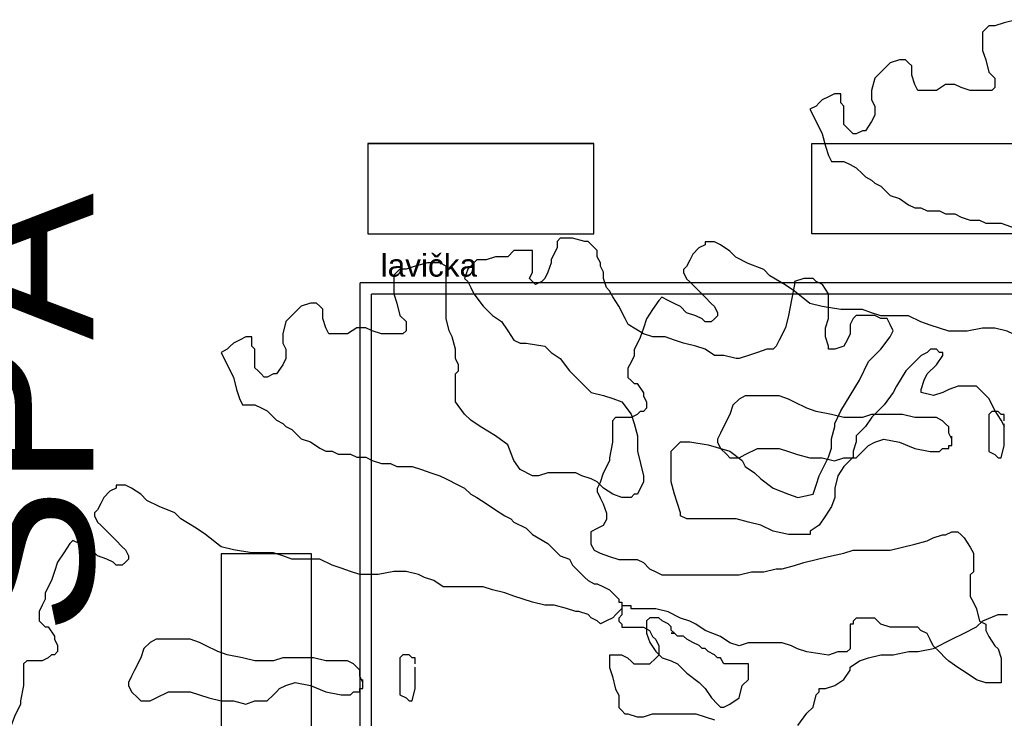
# Model space of a CAD drawing. Extents: x 4743276 to 9726129, y -4307434 to -1665362.
# Tile 24 of 121: x 4847811 to 4852170, y -2051337 to -2048244. Entities that reach past the tile are written whole.
import ezdxf
from ezdxf.enums import TextEntityAlignment as Align

# ---------------------------------------------------------------- set-up
doc = ezdxf.new("R2010")
doc.units = 0
doc.header["$MEASUREMENT"] = 0
doc.layers.get('0').update_dxf_attribs({"linetype": 'CONTINUOUS'})
for name, color, linetype in [('-_48_-', 76, 'CONTINUOUS'), ('TENKÁ', 7, 'CONTINUOUS'), ('ZARIADENIE', 47, 'CONTINUOUS')]:
    doc.layers.add(name, color=color, linetype=linetype)
doc.styles.add('Style-Arial', font='arial.ttf')

# ---------------------------------------------------------------- blocks, each defined once
blk = doc.blocks.new('St4f')
at = {"linetype": 'Continuous'}
for p, q in [((-59, 2460.3), (-72.6, 2446.6)), ((-72.6, 2446.6), (-72.6, 2419.3)), ((-4.4, 2460.3), (-59, 2460.3)), ((50.2, 2446.6), (-4.4, 2460.3)), ((63.9, 2446.6), (50.2, 2446.6)), ((77.6, 2433), (63.9, 2446.6)), ((-263.8, 2405.7), (-291.1, 2378.4)), ((-209.2, 2405.7), (-263.8, 2405.7)), ((-195.5, 2405.7), (-209.2, 2405.7)), ((-181.9, 2405.7), (-195.5, 2405.7)), ((-181.9, 2392), (-181.9, 2405.7)), ((-72.6, 2419.3), (-99.9, 2364.7)), ((77.6, 2433), (77.6, 2433)), ((77.6, 2433), (77.6, 2433)), ((91.2, 2419.3), (77.6, 2433)), ((104.9, 2405.7), (91.2, 2419.3)), ((104.9, 2378.4), (104.9, 2405.7)), ((-427.6, 2364.7), (-441.3, 2351.1)), ((-386.7, 2364.7), (-427.6, 2364.7)), ((-345.7, 2378.4), (-386.7, 2364.7)), ((-304.8, 2378.4), (-345.7, 2378.4)), ((-291.1, 2378.4), (-304.8, 2378.4)), ((-181.9, 2364.7), (-181.9, 2392)), ((-181.9, 2337.4), (-181.9, 2364.7)), ((-181.9, 2364.7), (-181.9, 2364.7)), ((-181.9, 2364.7), (-181.9, 2364.7)), ((-99.9, 2364.7), (-99.9, 2351.1)), ((118.5, 2351.1), (104.9, 2378.4)), ((-769, 2323.7), (-782.6, 2310.1)), ((-741.7, 2323.7), (-769, 2323.7)), ((-700.7, 2337.4), (-741.7, 2323.7)), ((-646.1, 2351.1), (-700.7, 2337.4)), ((-618.8, 2351.1), (-646.1, 2351.1)), ((-591.5, 2351.1), (-618.8, 2351.1)), ((-564.2, 2337.4), (-591.5, 2351.1)), ((-564.2, 2323.7), (-564.2, 2337.4)), ((-564.2, 2310.1), (-564.2, 2323.7)), ((-468.6, 2323.7), (-482.3, 2282.8)), ((-454.9, 2337.4), (-468.6, 2323.7)), ((-441.3, 2351.1), (-454.9, 2337.4)), ((-181.9, 2310.1), (-181.9, 2337.4)), ((-99.9, 2351.1), (-113.6, 2310.1)), ((118.5, 2337.4), (118.5, 2351.1)), ((132.2, 2310.1), (118.5, 2337.4)), ((-782.6, 2310.1), (-796.3, 2296.4)), ((-796.3, 2296.4), (-796.3, 2282.8)), ((-796.3, 2282.8), (-796.3, 2255.5)), ((-564.2, 2296.4), (-564.2, 2310.1)), ((-564.2, 2282.8), (-564.2, 2296.4)), ((-564.2, 2269.1), (-564.2, 2282.8)), ((-564.2, 2228.2), (-564.2, 2269.1)), ((-482.3, 2282.8), (-468.6, 2269.1)), ((-468.6, 2269.1), (-454.9, 2241.8)), ((-195.5, 2282.8), (-181.9, 2310.1)), ((-181.9, 2269.1), (-195.5, 2282.8)), ((-168.2, 2255.5), (-181.9, 2269.1)), ((-140.9, 2269.1), (-168.2, 2255.5)), ((-127.3, 2282.8), (-140.9, 2269.1)), ((-113.6, 2310.1), (-127.3, 2282.8)), ((132.2, 2282.8), (132.2, 2310.1)), ((145.8, 2241.8), (132.2, 2282.8)), ((1019.7, 2282.8), (978.7, 2269.1)), ((978.7, 2269.1), (978.7, 2255.5)), ((1060.6, 2282.8), (1019.7, 2282.8)), ((1074.3, 2269.1), (1060.6, 2282.8)), ((1101.6, 2255.5), (1074.3, 2269.1)), ((-796.3, 2255.5), (-796.3, 2214.5)), ((-564.2, 2187.2), (-564.2, 2228.2)), ((-454.9, 2241.8), (-441.3, 2214.5)), ((159.5, 2228.2), (145.8, 2241.8)), ((173.1, 2200.9), (159.5, 2228.2)), ((978.7, 2255.5), (965.1, 2187.2)), ((1128.9, 2214.5), (1101.6, 2255.5)), ((-796.3, 2214.5), (-782.6, 2173.6)), ((-564.2, 2105.3), (-564.2, 2187.2)), ((-441.3, 2214.5), (-400.3, 2159.9)), ((200.4, 2159.9), (173.1, 2200.9)), ((965.1, 2187.2), (951.4, 2118.9)), ((1128.9, 2200.9), (1128.9, 2214.5)), ((1128.9, 2146.2), (1128.9, 2200.9)), ((-1219.6, 2146.2), (-1246.9, 2118.9)), ((-1205.9, 2159.9), (-1219.6, 2146.2)), ((-1165, 2173.6), (-1205.9, 2159.9)), ((-1137.7, 2173.6), (-1165, 2173.6)), ((-1124, 2159.9), (-1137.7, 2173.6)), ((-1137.7, 2173.6), (-1137.7, 2173.6)), ((-1110.3, 2146.2), (-1124, 2159.9)), ((-1110.3, 2105.3), (-1110.3, 2146.2)), ((-782.6, 2173.6), (-769, 2118.9)), ((-400.3, 2159.9), (-359.4, 2118.9)), ((227.7, 2105.3), (200.4, 2159.9)), ((1128.9, 2105.3), (1128.9, 2146.2)), ((-1246.9, 2118.9), (-1274.2, 2091.6)), ((-1096.7, 2064.3), (-1110.3, 2105.3)), ((-769, 2118.9), (-741.7, 2091.6)), ((-550.5, 2050.7), (-564.2, 2105.3)), ((-359.4, 2118.9), (-318.4, 2091.6)), ((241.4, 2078), (227.7, 2105.3)), ((951.4, 2118.9), (937.8, 2064.3)), ((1115.3, 2064.3), (1128.9, 2105.3)), ((1238.1, 2105.3), (1224.5, 2078)), ((1251.8, 2118.9), (1238.1, 2105.3)), ((1279.1, 2118.9), (1251.8, 2118.9)), ((1333.7, 2118.9), (1279.1, 2118.9)), ((1361, 2105.3), (1333.7, 2118.9)), ((1374.7, 2105.3), (1361, 2105.3)), ((1388.3, 2105.3), (1374.7, 2105.3)), ((1402, 2078), (1388.3, 2105.3)), ((-1274.2, 2091.6), (-1287.8, 2037)), ((-1274.2, 2091.6), (-1274.2, 2091.6)), ((-1083, 2037), (-1096.7, 2064.3)), ((-960.1, 2064.3), (-1001.1, 2037)), ((-919.2, 2064.3), (-960.1, 2064.3)), ((-891.9, 2050.7), (-919.2, 2064.3)), ((-850.9, 2037), (-891.9, 2050.7)), ((-741.7, 2050.7), (-755.3, 2037)), ((-741.7, 2091.6), (-741.7, 2050.7)), ((-536.9, 2023.4), (-550.5, 2050.7)), ((-318.4, 2091.6), (-291.1, 2050.7)), ((-291.1, 2050.7), (-263.8, 2009.7)), ((309.7, 2037), (241.4, 2078)), ((937.8, 2064.3), (910.4, 2009.7)), ((1115.3, 2023.4), (1115.3, 2064.3)), ((1224.5, 2078), (1224.5, 2037)), ((1415.6, 2050.7), (1402, 2078)), ((1402, 2023.4), (1415.6, 2050.7)), ((-1479, 2009.7), (-1506.3, 1996.1)), ((-1451.7, 2023.4), (-1479, 2009.7)), ((-1438, 2023.4), (-1451.7, 2023.4)), ((-1424.4, 2023.4), (-1438, 2023.4)), ((-1424.4, 1996.1), (-1424.4, 2023.4)), ((-1287.8, 2037), (-1287.8, 1996.1)), ((-1055.7, 2037), (-1083, 2037)), ((-1028.4, 2037), (-1055.7, 2037)), ((-1001.1, 2037), (-1028.4, 2037)), ((-837.3, 2037), (-850.9, 2037)), ((-796.3, 2037), (-837.3, 2037)), ((-769, 2037), (-796.3, 2037)), ((-755.3, 2037), (-769, 2037)), ((-523.2, 1968.7), (-536.9, 2023.4)), ((-263.8, 2009.7), (-263.8, 2009.7)), ((-263.8, 2009.7), (-236.5, 1996.1)), ((350.6, 2023.4), (309.7, 2037)), ((405.2, 2023.4), (350.6, 2023.4)), ((446.2, 2009.7), (405.2, 2023.4)), ((487.2, 1996.1), (446.2, 2009.7)), ((910.4, 2009.7), (896.8, 1982.4)), ((1128.9, 1982.4), (1115.3, 2023.4)), ((1210.8, 2009.7), (1197.2, 1982.4)), ((1224.5, 2037), (1210.8, 2009.7)), ((1361, 1968.7), (1402, 2023.4)), ((-1533.6, 1968.7), (-1560.9, 1955.1)), ((-1520, 1982.4), (-1533.6, 1968.7)), ((-1533.6, 1968.7), (-1533.6, 1968.7)), ((-1506.3, 1996.1), (-1520, 1982.4)), ((-1424.4, 1982.4), (-1424.4, 1996.1)), ((-1410.7, 1968.7), (-1424.4, 1982.4)), ((-1410.7, 1941.4), (-1410.7, 1968.7)), ((-1287.8, 1996.1), (-1274.2, 1968.7)), ((-1274.2, 1968.7), (-1274.2, 1927.8)), ((-523.2, 1927.8), (-523.2, 1968.7)), ((-236.5, 1996.1), (-209.2, 1996.1)), ((-209.2, 1996.1), (-127.3, 1982.4)), ((-127.3, 1982.4), (-99.9, 1955.1)), ((541.8, 1982.4), (487.2, 1996.1)), ((582.7, 1968.7), (541.8, 1982.4)), ((623.7, 1941.4), (582.7, 1968.7)), ((855.8, 1968.7), (814.9, 1955.1)), ((883.1, 1968.7), (855.8, 1968.7)), ((896.8, 1982.4), (883.1, 1968.7)), ((1128.9, 1968.7), (1128.9, 1982.4)), ((1156.2, 1968.7), (1128.9, 1968.7)), ((1197.2, 1982.4), (1156.2, 1968.7)), ((1306.4, 1914.1), (1361, 1968.7)), ((1579.5, 1968.7), (1565.8, 1955.1)), ((1593.1, 1968.7), (1579.5, 1968.7)), ((1606.8, 1968.7), (1593.1, 1968.7)), ((1620.4, 1955.1), (1606.8, 1968.7)), ((-1560.9, 1955.1), (-1520, 1873.2)), ((-1410.7, 1927.8), (-1410.7, 1941.4)), ((-1410.7, 1914.1), (-1410.7, 1927.8)), ((-1274.2, 1927.8), (-1287.8, 1900.5)), ((-509.6, 1900.5), (-523.2, 1927.8)), ((-99.9, 1955.1), (-59, 1927.8)), ((-59, 1927.8), (-18, 1873.2)), ((664.7, 1941.4), (623.7, 1941.4)), ((719.3, 1927.8), (664.7, 1941.4)), ((732.9, 1927.8), (719.3, 1927.8)), ((773.9, 1941.4), (732.9, 1927.8)), ((814.9, 1955.1), (773.9, 1941.4)), ((1524.9, 1927.8), (1470.3, 1873.2)), ((1538.5, 1941.4), (1524.9, 1927.8)), ((1565.8, 1955.1), (1538.5, 1941.4)), ((1606.8, 1900.5), (1634.1, 1941.4)), ((1634.1, 1955.1), (1620.4, 1955.1)), ((1634.1, 1941.4), (1634.1, 1955.1)), ((-1410.7, 1886.8), (-1410.7, 1914.1)), ((-1410.7, 1886.8), (-1410.7, 1886.8)), ((-1397.1, 1873.2), (-1410.7, 1886.8)), ((-1287.8, 1900.5), (-1315.2, 1859.5)), ((-509.6, 1886.8), (-509.6, 1900.5)), ((-509.6, 1873.2), (-509.6, 1886.8)), ((1265.4, 1832.2), (1306.4, 1914.1)), ((1565.8, 1859.5), (1606.8, 1900.5)), ((-1520, 1873.2), (-1506.3, 1845.9)), ((-1506.3, 1845.9), (-1506.3, 1845.9)), ((-1506.3, 1845.9), (-1492.7, 1791.2)), ((-1383.4, 1859.5), (-1397.1, 1873.2)), ((-1369.8, 1845.9), (-1383.4, 1859.5)), ((-1383.4, 1859.5), (-1383.4, 1859.5)), ((-1356.1, 1845.9), (-1369.8, 1845.9)), ((-1328.8, 1859.5), (-1356.1, 1845.9)), ((-1315.2, 1859.5), (-1328.8, 1859.5)), ((-523.2, 1859.5), (-509.6, 1873.2)), ((-523.2, 1791.2), (-523.2, 1859.5)), ((-18, 1873.2), (36.6, 1818.6)), ((1224.5, 1763.9), (1265.4, 1832.2)), ((1470.3, 1873.2), (1429.3, 1804.9)), ((1538.5, 1791.2), (1552.2, 1832.2)), ((1552.2, 1832.2), (1565.8, 1859.5)), ((-1492.7, 1791.2), (-1479, 1750.3)), ((-523.2, 1736.6), (-523.2, 1791.2)), ((36.6, 1818.6), (77.6, 1777.6)), ((1429.3, 1804.9), (1415.6, 1777.6)), ((1538.5, 1777.6), (1538.5, 1791.2)), ((1661.4, 1791.2), (1634.1, 1777.6)), ((1702.4, 1804.9), (1661.4, 1791.2)), ((1743.3, 1804.9), (1702.4, 1804.9)), ((1784.3, 1804.9), (1743.3, 1804.9)), ((1811.6, 1777.6), (1784.3, 1804.9)), ((-1479, 1750.3), (-1479, 1750.3)), ((-1479, 1750.3), (-1465.3, 1723)), ((77.6, 1777.6), (132.2, 1763.9)), ((132.2, 1763.9), (173.1, 1750.3)), ((173.1, 1750.3), (214.1, 1736.6)), ((1183.5, 1695.7), (1224.5, 1763.9)), ((1415.6, 1777.6), (1374.7, 1723)), ((1593.1, 1763.9), (1538.5, 1777.6)), ((1634.1, 1777.6), (1593.1, 1763.9)), ((1838.9, 1750.3), (1811.6, 1777.6)), ((1866.2, 1695.7), (1838.9, 1750.3)), ((-1465.3, 1723), (-1451.7, 1723)), ((-1451.7, 1723), (-1424.4, 1723)), ((-1424.4, 1723), (-1410.7, 1723)), ((-1410.7, 1723), (-1383.4, 1709.3)), ((-1383.4, 1709.3), (-1356.1, 1695.7)), ((-482.3, 1682), (-523.2, 1736.6)), ((214.1, 1736.6), (255.1, 1682)), ((1374.7, 1723), (1320.1, 1668.4)), ((-1356.1, 1695.7), (-1328.8, 1668.4)), ((-1328.8, 1668.4), (-1315.2, 1654.7)), ((-454.9, 1654.7), (-482.3, 1682)), ((255.1, 1682), (268.7, 1641)), ((1156.2, 1641), (1183.5, 1695.7)), ((1320.1, 1668.4), (1292.8, 1627.4)), ((1893.5, 1654.7), (1866.2, 1695.7)), ((-1315.2, 1654.7), (-1287.8, 1641)), ((-1287.8, 1641), (-1274.2, 1627.4)), ((-1274.2, 1627.4), (-1246.9, 1613.7)), ((-1246.9, 1613.7), (-1205.9, 1572.8)), ((-414, 1627.4), (-454.9, 1654.7)), ((-345.7, 1586.4), (-414, 1627.4)), ((268.7, 1641), (282.4, 1586.4)), ((1142.6, 1572.8), (1156.2, 1627.4)), ((1156.2, 1627.4), (1156.2, 1641)), ((1292.8, 1627.4), (1251.8, 1586.4)), ((1907.2, 1627.4), (1893.5, 1654.7)), ((-1205.9, 1572.8), (-1165, 1559.1)), ((-291.1, 1545.5), (-345.7, 1586.4)), ((282.4, 1586.4), (282.4, 1559.1)), ((1142.6, 1531.8), (1142.6, 1572.8)), ((1251.8, 1586.4), (1251.8, 1559.1)), ((-1165, 1559.1), (-1124, 1531.8)), ((-1124, 1531.8), (-1096.7, 1518.2)), ((-263.8, 1477.2), (-291.1, 1545.5)), ((282.4, 1559.1), (282.4, 1518.2)), ((432.6, 1518.2), (473.5, 1559.1)), ((473.5, 1559.1), (514.5, 1559.1)), ((514.5, 1559.1), (596.4, 1545.5)), ((596.4, 1545.5), (692, 1518.2)), ((1128.9, 1490.9), (1142.6, 1531.8)), ((1251.8, 1559.1), (1238.1, 1518.2)), ((-1096.7, 1518.2), (-1069.4, 1518.2)), ((-1069.4, 1518.2), (-1042.1, 1504.5)), ((-1042.1, 1504.5), (-1014.8, 1504.5)), ((-1014.8, 1504.5), (-987.5, 1504.5)), ((-987.5, 1504.5), (-960.1, 1490.9)), ((-960.1, 1490.9), (-919.2, 1490.9)), ((-919.2, 1490.9), (-891.9, 1477.2)), ((282.4, 1518.2), (296, 1463.5)), ((432.6, 1504.5), (432.6, 1518.2)), ((432.6, 1490.9), (432.6, 1504.5)), ((432.6, 1449.9), (432.6, 1490.9)), ((692, 1518.2), (746.6, 1477.2)), ((1087.9, 1408.9), (1128.9, 1490.9)), ((1238.1, 1490.9), (1197.2, 1449.9)), ((1238.1, 1518.2), (1238.1, 1490.9)), ((-891.9, 1477.2), (-850.9, 1463.5)), ((-850.9, 1463.5), (-823.6, 1463.5)), ((-823.6, 1463.5), (-809.9, 1463.5)), ((-809.9, 1463.5), (-782.6, 1449.9)), ((-782.6, 1449.9), (-755.3, 1449.9)), ((-755.3, 1449.9), (-714.4, 1449.9)), ((-714.4, 1449.9), (-673.4, 1436.2)), ((-236.5, 1436.2), (-263.8, 1477.2)), ((296, 1463.5), (309.7, 1408.9)), ((432.6, 1381.6), (432.6, 1449.9)), ((746.6, 1477.2), (760.3, 1449.9)), ((760.3, 1449.9), (801.2, 1422.6)), ((1197.2, 1449.9), (1169.9, 1408.9)), ((-673.4, 1436.2), (-632.4, 1422.6)), ((-632.4, 1422.6), (-591.5, 1408.9)), ((-591.5, 1408.9), (-564.2, 1395.3)), ((-564.2, 1395.3), (-509.6, 1368)), ((-181.9, 1408.9), (-236.5, 1436.2)), ((-154.6, 1408.9), (-181.9, 1408.9)), ((-113.6, 1422.6), (-154.6, 1408.9)), ((-72.6, 1422.6), (-113.6, 1422.6)), ((-45.3, 1422.6), (-72.6, 1422.6)), ((9.3, 1422.6), (-45.3, 1422.6)), ((36.6, 1408.9), (9.3, 1422.6)), ((77.6, 1395.3), (36.6, 1408.9)), ((104.9, 1381.6), (77.6, 1395.3)), ((309.7, 1408.9), (309.7, 1395.3)), ((309.7, 1395.3), (309.7, 1381.6)), ((801.2, 1422.6), (828.5, 1395.3)), ((828.5, 1395.3), (883.1, 1354.3)), ((1074.3, 1368), (1087.9, 1408.9)), ((1169.9, 1408.9), (1156.2, 1354.3)), ((-2025.2, 1354.3), (-2052.5, 1340.7)), ((-2011.5, 1368), (-2025.2, 1368)), ((-2025.2, 1368), (-2025.2, 1354.3)), ((-1997.8, 1368), (-2011.5, 1368)), ((-1984.2, 1368), (-1997.8, 1368)), ((-1956.9, 1354.3), (-1984.2, 1368)), ((-1915.9, 1327), (-1956.9, 1354.3)), ((-509.6, 1368), (-482.3, 1354.3)), ((-482.3, 1354.3), (-454.9, 1327)), ((132.2, 1354.3), (104.9, 1381.6)), ((173.1, 1327), (132.2, 1354.3)), ((309.7, 1381.6), (282.4, 1327)), ((446.2, 1327), (432.6, 1381.6)), ((883.1, 1354.3), (951.4, 1327)), ((1060.6, 1327), (1074.3, 1368)), ((1156.2, 1354.3), (1156.2, 1313.4)), ((-2079.8, 1313.4), (-2093.4, 1286)), ((-2052.5, 1340.7), (-2079.8, 1313.4)), ((-1888.6, 1299.7), (-1915.9, 1327)), ((-454.9, 1327), (-427.6, 1313.4)), ((-427.6, 1313.4), (-386.7, 1286)), ((214.1, 1313.4), (173.1, 1327)), ((255.1, 1313.4), (214.1, 1313.4)), ((268.7, 1327), (255.1, 1313.4)), ((282.4, 1327), (268.7, 1327)), ((459.9, 1286), (446.2, 1327)), ((951.4, 1327), (992.4, 1313.4)), ((992.4, 1313.4), (1060.6, 1327)), ((1156.2, 1313.4), (1142.6, 1272.4)), ((-2093.4, 1286), (-2107.1, 1258.7)), ((-1834, 1272.4), (-1888.6, 1299.7)), ((-1765.7, 1245.1), (-1834, 1272.4)), ((-386.7, 1286), (-345.7, 1258.7)), ((473.5, 1245.1), (459.9, 1286)), ((1142.6, 1272.4), (1115.3, 1231.4)), ((-2107.1, 1258.7), (-2120.7, 1245.1)), ((-2120.7, 1245.1), (-2120.7, 1231.4)), ((-2120.7, 1231.4), (-2107.1, 1204.1)), ((-1738.4, 1217.8), (-1765.7, 1245.1)), ((-345.7, 1258.7), (-304.8, 1231.4)), ((-304.8, 1231.4), (-277.4, 1217.8)), ((473.5, 1231.4), (473.5, 1245.1)), ((500.8, 1217.8), (473.5, 1231.4)), ((1115.3, 1231.4), (1087.9, 1190.5)), ((-2107.1, 1204.1), (-2093.4, 1190.5)), ((-2093.4, 1190.5), (-2025.2, 1122.2)), ((-1670.2, 1176.8), (-1738.4, 1217.8)), ((-277.4, 1217.8), (-263.8, 1204.1)), ((-263.8, 1204.1), (-209.2, 1176.8)), ((541.8, 1217.8), (500.8, 1217.8)), ((582.7, 1217.8), (541.8, 1217.8)), ((664.7, 1217.8), (582.7, 1217.8)), ((719.3, 1217.8), (664.7, 1217.8)), ((773.9, 1204.1), (719.3, 1217.8)), ((828.5, 1190.5), (773.9, 1204.1)), ((883.1, 1163.2), (828.5, 1190.5)), ((1087.9, 1190.5), (1047, 1163.2)), ((-1629.2, 1149.5), (-1670.2, 1176.8)), ((-1560.9, 1094.9), (-1629.2, 1149.5)), ((-209.2, 1176.8), (-181.9, 1149.5)), ((-181.9, 1149.5), (-113.6, 1108.5)), ((951.4, 1149.5), (883.1, 1163.2)), ((1006, 1149.5), (951.4, 1149.5)), ((1047, 1149.5), (1006, 1149.5)), ((1047, 1163.2), (1047, 1149.5)), ((-2230, 1108.5), (-2257.3, 1067.6)), ((-2216.3, 1122.2), (-2230, 1108.5)), ((-2189, 1108.5), (-2216.3, 1122.2)), ((-2161.7, 1094.9), (-2189, 1108.5)), ((-2134.4, 1081.2), (-2161.7, 1094.9)), ((-2025.2, 1122.2), (-1997.8, 1094.9)), ((-1997.8, 1094.9), (-1984.2, 1081.2)), ((-1506.3, 1081.2), (-1560.9, 1094.9)), ((-113.6, 1108.5), (-99.9, 1094.9)), ((-99.9, 1094.9), (-59, 1053.9)), ((-2257.3, 1067.6), (-2284.6, 1026.6)), ((-2107.1, 1053.9), (-2134.4, 1081.2)), ((-2066.1, 1040.3), (-2107.1, 1053.9)), ((-1984.2, 1081.2), (-1970.5, 1053.9)), ((-1970.5, 1053.9), (-1970.5, 1040.3)), ((-1424.4, 1067.6), (-1506.3, 1081.2)), ((-1356.1, 1067.6), (-1424.4, 1067.6)), ((-1328.8, 1067.6), (-1356.1, 1067.6)), ((-1287.8, 1053.9), (-1328.8, 1067.6)), ((-1246.9, 1040.3), (-1287.8, 1053.9)), ((-59, 1053.9), (-18, 1040.3)), ((-2284.6, 1026.6), (-2298.2, 985.7)), ((-2038.8, 1026.6), (-2066.1, 1040.3)), ((-2025.2, 1013), (-2038.8, 1026.6)), ((-1997.8, 1013), (-2025.2, 1013)), ((-1984.2, 1026.6), (-1997.8, 1013)), ((-1970.5, 1040.3), (-1984.2, 1026.6)), ((-1192.3, 1040.3), (-1246.9, 1040.3)), ((-1124, 1040.3), (-1192.3, 1040.3)), ((-1069.4, 1013), (-1124, 1040.3)), ((-1028.4, 999.3), (-1069.4, 1013)), ((-18, 1040.3), (-4.4, 1013)), ((-4.4, 1013), (22.9, 985.7)), ((-2298.2, 985.7), (-2311.9, 944.7)), ((-987.5, 985.7), (-1028.4, 999.3)), ((-946.5, 972), (-987.5, 985.7)), ((-905.5, 972), (-946.5, 972)), ((-864.6, 972), (-905.5, 972)), ((-796.3, 985.7), (-864.6, 972)), ((-741.7, 985.7), (-796.3, 985.7)), ((-687.1, 972), (-741.7, 985.7)), ((-659.8, 958.4), (-687.1, 972)), ((22.9, 985.7), (50.2, 958.4)), ((-2311.9, 944.7), (-2339.2, 890.1)), ((-618.8, 944.7), (-659.8, 958.4)), ((-577.8, 917.4), (-618.8, 944.7)), ((-523.2, 917.4), (-577.8, 917.4)), ((-482.3, 917.4), (-523.2, 917.4)), ((-454.9, 917.4), (-482.3, 917.4)), ((-400.3, 917.4), (-454.9, 917.4)), ((-359.4, 903.7), (-400.3, 917.4)), ((50.2, 958.4), (63.9, 944.7)), ((63.9, 944.7), (91.2, 931)), ((91.2, 931), (104.9, 931)), ((104.9, 931), (132.2, 917.4)), ((132.2, 917.4), (159.5, 903.7)), ((-2339.2, 890.1), (-2339.2, 862.8)), ((-304.8, 890.1), (-359.4, 903.7)), ((-263.8, 876.4), (-304.8, 890.1)), ((-222.8, 862.8), (-263.8, 876.4)), ((159.5, 903.7), (186.8, 876.4)), ((186.8, 876.4), (200.4, 862.8)), ((-2352.9, 835.5), (-2366.5, 808.2)), ((-2339.2, 862.8), (-2352.9, 835.5)), ((-181.9, 849.1), (-222.8, 862.8)), ((-127.3, 835.5), (-181.9, 849.1)), ((-86.3, 835.5), (-127.3, 835.5)), ((-31.7, 821.8), (-86.3, 835.5)), ((200.4, 862.8), (200.4, 849.1)), ((200.4, 849.1), (214.1, 849.1)), ((214.1, 849.1), (214.1, 835.5)), ((214.1, 835.5), (214.1, 821.8)), ((-2366.5, 808.2), (-2366.5, 794.5)), ((-2366.5, 794.5), (-2366.5, 767.2)), ((9.3, 808.2), (-31.7, 821.8)), ((22.9, 808.2), (9.3, 808.2)), ((63.9, 794.5), (22.9, 808.2)), ((77.6, 780.8), (63.9, 794.5)), ((186.8, 794.5), (173.1, 780.8)), ((200.4, 808.2), (186.8, 794.5)), ((214.1, 821.8), (200.4, 808.2)), ((1811.6, 767.2), (1879.9, 794.5)), ((1879.9, 794.5), (1920.8, 794.5)), ((-2366.5, 767.2), (-2352.9, 753.5)), ((-2352.9, 753.5), (-2339.2, 739.9)), ((104.9, 767.2), (77.6, 780.8)), ((118.5, 753.5), (104.9, 767.2)), ((145.8, 767.2), (118.5, 753.5)), ((173.1, 780.8), (145.8, 767.2)), ((337, 780.8), (323.3, 767.2)), ((323.3, 767.2), (323.3, 739.9)), ((350.6, 780.8), (337, 780.8)), ((377.9, 780.8), (350.6, 780.8)), ((391.6, 767.2), (377.9, 780.8)), ((418.9, 753.5), (391.6, 767.2)), ((432.6, 739.9), (418.9, 753.5)), ((1784.3, 739.9), (1811.6, 767.2)), ((-2339.2, 739.9), (-2325.5, 739.9)), ((-2325.5, 739.9), (-2298.2, 698.9)), ((-2298.2, 698.9), (-2298.2, 685.3)), ((323.3, 739.9), (323.3, 712.6)), ((323.3, 712.6), (337, 671.6)), ((432.6, 726.2), (432.6, 739.9)), ((446.2, 712.6), (432.6, 726.2)), ((432.6, 712.6), (446.2, 712.6)), ((446.2, 712.6), (432.6, 712.6)), ((459.9, 698.9), (446.2, 712.6)), ((487.2, 698.9), (459.9, 698.9)), ((500.8, 685.3), (487.2, 698.9)), ((1675.1, 685.3), (1729.7, 712.6)), ((1729.7, 712.6), (1784.3, 739.9)), ((-2298.2, 685.3), (-2284.6, 658)), ((-2284.6, 658), (-2284.6, 630.7)), ((-1875, 671.6), (-1902.3, 644.3)), ((-1847.7, 685.3), (-1875, 671.6)), ((-1793, 685.3), (-1847.7, 685.3)), ((-1765.7, 685.3), (-1793, 685.3)), ((-1738.4, 685.3), (-1765.7, 685.3)), ((-1697.5, 685.3), (-1738.4, 685.3)), ((-1656.5, 671.6), (-1697.5, 685.3)), ((-1629.2, 658), (-1656.5, 671.6)), ((-1574.6, 630.7), (-1629.2, 658)), ((337, 671.6), (364.3, 630.7)), ((528.1, 671.6), (500.8, 685.3)), ((555.4, 658), (528.1, 671.6)), ((569.1, 644.3), (555.4, 658)), ((1593.1, 644.3), (1675.1, 685.3)), ((-2311.9, 617), (-2325.5, 603.3)), ((-2298.2, 617), (-2311.9, 617)), ((-2284.6, 630.7), (-2298.2, 617)), ((-1902.3, 644.3), (-1915.9, 603.3)), ((-1533.6, 617), (-1574.6, 630.7)), ((-1465.3, 603.3), (-1533.6, 617)), ((-755.3, 617), (-769, 603.3)), ((-728, 617), (-755.3, 617)), ((-714.4, 603.3), (-728, 617)), ((364.3, 630.7), (391.6, 603.3)), ((582.7, 644.3), (569.1, 644.3)), ((596.4, 630.7), (582.7, 644.3)), ((623.7, 617), (596.4, 630.7)), ((637.4, 603.3), (623.7, 617)), ((1306.4, 603.3), (1361, 617)), ((1361, 617), (1415.6, 617)), ((1415.6, 617), (1483.9, 630.7)), ((1483.9, 630.7), (1524.9, 630.7)), ((1524.9, 630.7), (1593.1, 644.3)), ((-2421.1, 589.7), (-2434.8, 576)), ((-2434.8, 576), (-2434.8, 562.4)), ((-2407.5, 589.7), (-2421.1, 589.7)), ((-2380.2, 589.7), (-2407.5, 589.7)), ((-2366.5, 589.7), (-2380.2, 589.7)), ((-2352.9, 589.7), (-2366.5, 589.7)), ((-2325.5, 603.3), (-2352.9, 589.7)), ((-1915.9, 603.3), (-1943.2, 548.7)), ((-1410.7, 589.7), (-1465.3, 603.3)), ((-1369.8, 589.7), (-1410.7, 589.7)), ((-1328.8, 589.7), (-1369.8, 589.7)), ((-1287.8, 603.3), (-1328.8, 589.7)), ((-1246.9, 603.3), (-1287.8, 603.3)), ((-1205.9, 603.3), (-1246.9, 603.3)), ((-1151.3, 603.3), (-1205.9, 603.3)), ((-1096.7, 589.7), (-1151.3, 603.3)), ((-1069.4, 589.7), (-1096.7, 589.7)), ((-1028.4, 589.7), (-1069.4, 589.7)), ((-1001.1, 589.7), (-1028.4, 589.7)), ((-973.8, 576), (-1001.1, 589.7)), ((-960.1, 562.4), (-973.8, 576)), ((-769, 603.3), (-769, 576)), ((-769, 576), (-769, 535.1)), ((-700.7, 603.3), (-714.4, 603.3)), ((-700.7, 589.7), (-700.7, 603.3)), ((-700.7, 576), (-700.7, 589.7)), ((391.6, 603.3), (432.6, 589.7)), ((432.6, 589.7), (459.9, 576)), ((459.9, 576), (500.8, 535.1)), ((651, 603.3), (637.4, 603.3)), ((664.7, 576), (651, 603.3)), ((678.3, 576), (664.7, 576)), ((692, 576), (678.3, 576)), ((719.3, 576), (692, 576)), ((746.6, 576), (719.3, 576)), ((773.9, 576), (746.6, 576)), ((773.9, 562.4), (773.9, 576)), ((1224.5, 562.4), (1265.4, 589.7)), ((1265.4, 589.7), (1306.4, 603.3)), ((-2434.8, 562.4), (-2434.8, 535.1)), ((-2434.8, 535.1), (-2434.8, 507.8)), ((-1943.2, 548.7), (-1956.9, 521.4)), ((-946.5, 548.7), (-960.1, 562.4)), ((-946.5, 535.1), (-946.5, 548.7)), ((-946.5, 521.4), (-946.5, 535.1)), ((-769, 535.1), (-769, 480.5)), ((-700.7, 548.7), (-700.7, 562.4)), ((-700.7, 521.4), (-700.7, 548.7)), ((500.8, 535.1), (555.4, 494.1)), ((773.9, 548.7), (773.9, 562.4)), ((773.9, 507.8), (773.9, 548.7)), ((1197.2, 507.8), (1224.5, 548.7)), ((1224.5, 548.7), (1224.5, 562.4)), ((-2434.8, 480.5), (-2448.4, 412.2)), ((-2434.8, 507.8), (-2434.8, 480.5)), ((-1956.9, 521.4), (-1970.5, 494.1)), ((-1970.5, 494.1), (-1970.5, 480.5)), ((-1970.5, 480.5), (-1956.9, 453.2)), ((-1301.5, 466.8), (-1274.2, 480.5)), ((-1274.2, 480.5), (-1233.2, 494.1)), ((-1233.2, 494.1), (-1165, 480.5)), ((-1165, 480.5), (-1096.7, 453.2)), ((-932.8, 494.1), (-946.5, 521.4)), ((-932.8, 494.1), (-932.8, 507.8)), ((-932.8, 466.8), (-932.8, 494.1)), ((-932.8, 466.8), (-932.8, 494.1)), ((-769, 480.5), (-769, 439.5)), ((-700.7, 507.8), (-700.7, 521.4)), ((-700.7, 466.8), (-700.7, 507.8)), ((555.4, 494.1), (582.7, 466.8)), ((732.9, 425.8), (746.6, 480.5)), ((746.6, 480.5), (773.9, 507.8)), ((1115.3, 466.8), (1156.2, 480.5)), ((1156.2, 480.5), (1197.2, 507.8)), ((-1956.9, 453.2), (-1929.6, 425.8)), ((-1847.7, 425.8), (-1793, 453.2)), ((-1793, 453.2), (-1752.1, 453.2)), ((-1752.1, 453.2), (-1697.5, 453.2)), ((-1697.5, 453.2), (-1656.5, 439.5)), ((-1656.5, 439.5), (-1615.5, 425.8)), ((-1356.1, 412.2), (-1328.8, 439.5)), ((-1328.8, 439.5), (-1315.2, 453.2)), ((-1315.2, 453.2), (-1301.5, 466.8)), ((-1096.7, 453.2), (-1028.4, 439.5)), ((-1028.4, 439.5), (-987.5, 439.5)), ((-987.5, 439.5), (-973.8, 453.2)), ((-973.8, 453.2), (-960.1, 453.2)), ((-960.1, 453.2), (-946.5, 453.2)), ((-946.5, 453.2), (-946.5, 466.8)), ((-946.5, 466.8), (-932.8, 466.8)), ((-769, 439.5), (-741.7, 425.8)), ((-714.4, 412.2), (-700.7, 466.8)), ((582.7, 466.8), (610.1, 425.8)), ((1060.6, 384.9), (1074.3, 439.5)), ((1074.3, 439.5), (1087.9, 453.2)), ((1087.9, 466.8), (1115.3, 466.8)), ((1087.9, 453.2), (1087.9, 466.8)), ((-2448.4, 398.5), (-2475.7, 343.9)), ((-2448.4, 412.2), (-2448.4, 398.5)), ((-1929.6, 425.8), (-1915.9, 412.2)), ((-1915.9, 412.2), (-1875, 412.2)), ((-1875, 412.2), (-1847.7, 425.8)), ((-1615.5, 425.8), (-1560.9, 412.2)), ((-1560.9, 412.2), (-1506.3, 412.2)), ((-1506.3, 412.2), (-1451.7, 398.5)), ((-1451.7, 398.5), (-1410.7, 412.2)), ((-1410.7, 412.2), (-1369.8, 412.2)), ((-1369.8, 412.2), (-1356.1, 412.2)), ((-741.7, 425.8), (-728, 412.2)), ((-728, 412.2), (-714.4, 412.2)), ((610.1, 425.8), (637.4, 398.5)), ((637.4, 398.5), (651, 384.9)), ((664.7, 384.9), (692, 398.5)), ((692, 398.5), (732.9, 425.8)), ((651, 384.9), (664.7, 384.9)), ((992.4, 303), (1033.3, 357.6)), ((1033.3, 357.6), (1060.6, 384.9)), ((-2475.7, 343.9), (-2489.4, 303)), ((-2489.4, 303), (-2503, 275.7)), ((-2503, 275.7), (-2503, 262)), ((-2503, 262), (-2489.4, 234.7)), ((-2489.4, 234.7), (-2475.7, 207.4)), ((-2475.7, 207.4), (-2462.1, 166.4)), ((-2462.1, 139.1), (-2475.7, 111.8)), ((-2462.1, 166.4), (-2462.1, 152.8)), ((-2462.1, 152.8), (-2462.1, 139.1)), ((-2503, 98.1), (-2530.4, 84.5)), ((-2475.7, 111.8), (-2503, 98.1)), ((-2530.4, 84.5), (-2530.4, 43.5)), ((-1042.1, 43.5), (-1014.8, 57.2)), ((-1014.8, 57.2), (-973.8, 70.8)), ((-973.8, 70.8), (-960.1, 70.8)), ((-960.1, 70.8), (-932.8, 84.5)), ((-932.8, 84.5), (-905.5, 84.5)), ((-905.5, 84.5), (-891.9, 70.8)), ((-891.9, 70.8), (-878.2, 57.2)), ((-878.2, 57.2), (-850.9, 16.2)), ((-2530.4, 43.5), (-2530.4, 29.9)), ((-2530.4, 29.9), (-2516.7, 2.6)), ((-2516.7, 2.6), (-2489.4, -11.1)), ((-1410.7, -11.1), (-1369.8, 2.6)), ((-1369.8, 2.6), (-1315.2, 2.6)), ((-1315.2, 2.6), (-1260.5, 2.6)), ((-1260.5, 2.6), (-1205.9, 2.6)), ((-1205.9, 2.6), (-1151.3, 16.2)), ((-1151.3, 16.2), (-1096.7, 29.9)), ((-1096.7, 29.9), (-1042.1, 43.5)), ((-850.9, 16.2), (-837.3, -11.1)), ((-2489.4, -11.1), (-2448.4, -24.7)), ((-2448.4, -24.7), (-2407.5, -38.4)), ((-2407.5, -38.4), (-2393.8, -38.4)), ((-2393.8, -38.4), (-2380.2, -38.4)), ((-2380.2, -38.4), (-2352.9, -38.4)), ((-2352.9, -38.4), (-2325.5, -38.4)), ((-2325.5, -38.4), (-2298.2, -52)), ((-1588.2, -52), (-1533.6, -38.4)), ((-1533.6, -38.4), (-1479, -24.7)), ((-1479, -24.7), (-1410.7, -11.1)), ((-837.3, -11.1), (-837.3, -38.4)), ((-837.3, -38.4), (-837.3, -93)), ((-2298.2, -52), (-2270.9, -79.3)), ((-2270.9, -79.3), (-2243.6, -93)), ((-1765.7, -93), (-1711.1, -79.3)), ((-1711.1, -79.3), (-1683.8, -79.3)), ((-1683.8, -79.3), (-1629.2, -65.7)), ((-1629.2, -65.7), (-1588.2, -52)), ((-2243.6, -93), (-2216.3, -106.7)), ((-2216.3, -106.7), (-2120.7, -106.7)), ((-2120.7, -106.7), (-2066.1, -106.7)), ((-2066.1, -106.7), (-2038.8, -106.7)), ((-2038.8, -106.7), (-1984.2, -106.7)), ((-1984.2, -106.7), (-1915.9, -106.7)), ((-1915.9, -106.7), (-1875, -106.7)), ((-1875, -106.7), (-1820.3, -93)), ((-1820.3, -93), (-1765.7, -93)), ((-837.3, -93), (-850.9, -106.7)), ((-850.9, -106.7), (-850.9, -134)), ((-850.9, -134), (-850.9, -202.2)), ((-850.9, -202.2), (-837.3, -229.5)), ((-2380.2, -243.2), (-2393.8, -243.2)), ((-2393.8, -243.2), (-2393.8, -256.9)), ((-2393.8, -256.9), (-2393.8, -270.5)), ((-2366.5, -243.2), (-2380.2, -243.2)), ((-2352.9, -243.2), (-2366.5, -243.2)), ((-2352.9, -256.9), (-2352.9, -243.2)), ((-2339.2, -256.9), (-2352.9, -256.9)), ((-2298.2, -256.9), (-2339.2, -256.9)), ((-2243.6, -256.9), (-2298.2, -256.9)), ((-2189, -270.5), (-2243.6, -256.9)), ((-837.3, -229.5), (-823.6, -256.9)), ((-823.6, -256.9), (-809.9, -311.5)), ((-2393.8, -284.2), (-2407.5, -297.8)), ((-2407.5, -297.8), (-2407.5, -311.5)), ((-2393.8, -270.5), (-2393.8, -284.2)), ((-2134.4, -297.8), (-2189, -270.5)), ((-2093.4, -311.5), (-2134.4, -297.8)), ((-1356.1, -297.8), (-1369.8, -311.5)), ((-1328.8, -297.8), (-1356.1, -297.8)), ((-1315.2, -297.8), (-1328.8, -297.8)), ((-1301.5, -297.8), (-1315.2, -297.8)), ((-1274.2, -297.8), (-1301.5, -297.8)), ((-1246.9, -325.1), (-1274.2, -297.8)), ((-2407.5, -311.5), (-2393.8, -325.1)), ((-2393.8, -325.1), (-2393.8, -338.8)), ((-2393.8, -338.8), (-2380.2, -338.8)), ((-2380.2, -338.8), (-2366.5, -338.8)), ((-2366.5, -338.8), (-2352.9, -338.8)), ((-2352.9, -338.8), (-2325.5, -338.8)), ((-2325.5, -338.8), (-2298.2, -338.8)), ((-2298.2, -338.8), (-2270.9, -352.4)), ((-2066.1, -325.1), (-2093.4, -311.5)), ((-2025.2, -352.4), (-2066.1, -325.1)), ((-1369.8, -325.1), (-1383.4, -325.1)), ((-1383.4, -325.1), (-1383.4, -338.8)), ((-1383.4, -338.8), (-1383.4, -366.1)), ((-1369.8, -311.5), (-1369.8, -325.1)), ((-1205.9, -338.8), (-1246.9, -325.1)), ((-1178.6, -338.8), (-1205.9, -338.8)), ((-1137.7, -338.8), (-1178.6, -338.8)), ((-1110.3, -338.8), (-1137.7, -338.8)), ((-1083, -338.8), (-1110.3, -338.8)), ((-1069.4, -352.4), (-1083, -338.8)), ((-809.9, -311.5), (-782.6, -325.1)), ((-782.6, -325.1), (-782.6, -352.4)), ((-2270.9, -352.4), (-2257.3, -379.7)), ((-2257.3, -379.7), (-2243.6, -393.4)), ((-1956.9, -379.7), (-2025.2, -352.4)), ((-1915.9, -407), (-1956.9, -379.7)), ((-1383.4, -366.1), (-1383.4, -393.4)), ((-1042.1, -366.1), (-1069.4, -352.4)), ((-1028.4, -393.4), (-1042.1, -366.1)), ((-782.6, -352.4), (-769, -379.7)), ((-769, -379.7), (-741.7, -420.7)), ((-2243.6, -393.4), (-2230, -420.7)), ((-2230, -420.7), (-2230, -434.4)), ((-2230, -434.4), (-2230, -461.7)), ((-1875, -420.7), (-1915.9, -407)), ((-1834, -407), (-1875, -420.7)), ((-1779.4, -407), (-1834, -407)), ((-1738.4, -407), (-1779.4, -407)), ((-1683.8, -407), (-1738.4, -407)), ((-1642.8, -420.7), (-1683.8, -407)), ((-1615.5, -434.4), (-1642.8, -420.7)), ((-1574.6, -448), (-1615.5, -434.4)), ((-1383.4, -434.4), (-1397.1, -448)), ((-1383.4, -393.4), (-1383.4, -434.4)), ((-1014.8, -420.7), (-1028.4, -393.4)), ((-987.5, -448), (-1014.8, -420.7)), ((-741.7, -420.7), (-728, -434.4)), ((-728, -434.4), (-714.4, -475.3)), ((-2448.4, -461.7), (-2448.4, -475.3)), ((-2393.8, -461.7), (-2448.4, -461.7)), ((-2448.4, -475.3), (-2448.4, -516.3)), ((-2366.5, -475.3), (-2393.8, -461.7)), ((-2352.9, -489), (-2366.5, -475.3)), ((-2243.6, -475.3), (-2270.9, -502.6)), ((-2230, -461.7), (-2243.6, -475.3)), ((-1479, -461.7), (-1574.6, -448)), ((-1438, -448), (-1479, -461.7)), ((-1397.1, -448), (-1438, -448)), ((-960.1, -475.3), (-987.5, -448)), ((-946.5, -489), (-960.1, -475.3)), ((-714.4, -475.3), (-714.4, -502.6)), ((-2448.4, -516.3), (-2434.8, -557.2)), ((-2339.2, -502.6), (-2352.9, -489)), ((-2311.9, -502.6), (-2339.2, -502.6)), ((-2284.6, -502.6), (-2311.9, -502.6)), ((-2270.9, -502.6), (-2284.6, -502.6)), ((-905.5, -516.3), (-946.5, -489)), ((-864.6, -543.6), (-905.5, -516.3)), ((-714.4, -502.6), (-714.4, -529.9)), ((-2434.8, -557.2), (-2421.1, -611.9)), ((-823.6, -570.9), (-864.6, -543.6)), ((-714.4, -529.9), (-714.4, -557.2)), ((-714.4, -557.2), (-714.4, -570.9)), ((-782.6, -584.5), (-823.6, -570.9)), ((-741.7, -584.5), (-782.6, -584.5)), ((-714.4, -584.5), (-741.7, -584.5)), ((-714.4, -570.9), (-714.4, -584.5)), ((-2421.1, -611.9), (-2407.5, -639.2)), ((-2407.5, -639.2), (-2407.5, -652.8)), ((-2407.5, -652.8), (-2407.5, -680.1)), ((-2407.5, -680.1), (-2407.5, -693.8)), ((-2407.5, -693.8), (-2393.8, -707.4)), ((-2393.8, -707.4), (-2380.2, -721.1)), ((-2380.2, -721.1), (-2366.5, -721.1)), ((-2366.5, -721.1), (-2325.5, -734.7)), ((-2325.5, -734.7), (-2298.2, -734.7)), ((-2298.2, -734.7), (-2257.3, -721.1)), ((-2257.3, -721.1), (-2202.7, -721.1)), ((-2202.7, -721.1), (-2161.7, -721.1)), ((-2161.7, -721.1), (-2107.1, -721.1)), ((-2107.1, -721.1), (-2066.1, -721.1)), ((-2066.1, -721.1), (-2025.2, -734.7)), ((-2025.2, -734.7), (-1984.2, -748.4))]:
    blk.add_line(p, q, dxfattribs=at)

msp = doc.modelspace()

# ---------------------------------------------------------------- linework, layer by layer
at = {"layer": 'TENKÁ'}
for p, q in [((4854318.799, -2049409.048), (4849318.799, -2049409.048)), ((4849318.799, -2052809.048), (4849318.799, -2049409.048)), ((4854268.799, -2049459.048), (4849368.799, -2049459.048)), ((4849368.799, -2052759.048), (4849368.799, -2049459.048))]:
    msp.add_line(p, q, dxfattribs=at)
at = {"layer": 'ZARIADENIE'}
for p in [(4849352.326, -2048792.725), (4850352.326, -2049192.725)]:
    msp.add_line(p, (4850352.326, -2048792.725), dxfattribs=at)
for points in [[(4850352.326, -2048792.725), (4849352.326, -2048792.725), (4849352.326, -2049192.725), (4850352.326, -2049192.725)], [(4851318.799, -2048792.725), (4852318.799, -2048792.725), (4852318.799, -2049192.725), (4851318.799, -2049192.725)], [(4848702.475, -2050609.048), (4848702.475, -2051609.048), (4849102.475, -2051609.048), (4849102.475, -2050609.048)]]:
    msp.add_lwpolyline(points, close=True, dxfattribs=at)

# ---------------------------------------------------------------- block references
at = {"layer": '-_48_-'}
for p in [(4852870.758, -2050595.336), (4850263.385, -2051672.2)]:
    msp.add_blockref('St4f', p, dxfattribs=at)

# ---------------------------------------------------------------- texts
at = {"style": 'Style-Arial'}
msp.add_text('lavička', height=100, dxfattribs=at).set_placement((4849409.32, -2049381.768))
at = {"layer": 'TENKÁ', "style": 'Style-Arial'}
msp.add_text('SPA', height=700, rotation=90, dxfattribs=at).set_placement((4847437.964, -2049989.644), align=Align.TOP_CENTER)

doc.saveas('drawing.dxf')
